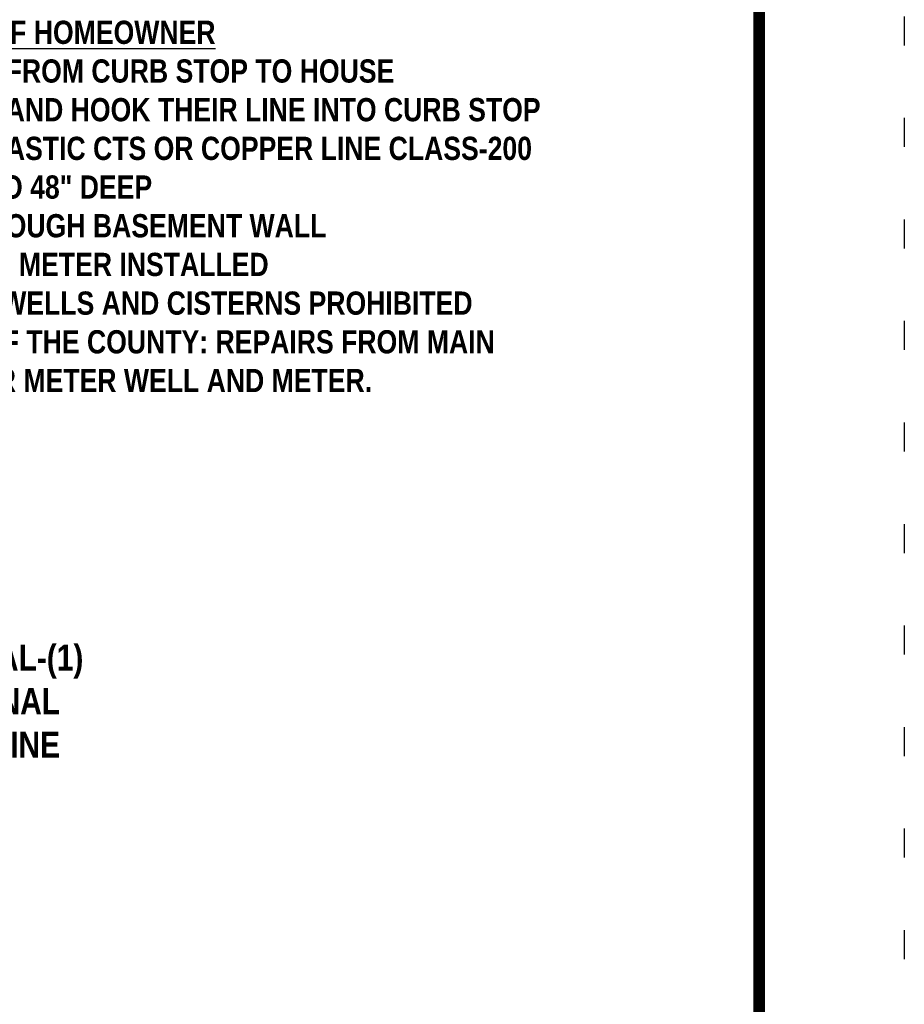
# Model space of a CAD drawing. Header units: feet. Extents: x 0.5 to 9, y 0.5 to 11.5.
# Tile 176 of 177: x 6 to 9, y 3.9 to 7.3. Entities that reach past the tile are written whole.
import ezdxf

# ---------------------------------------------------------------- set-up
doc = ezdxf.new("R2010")
doc.units = ezdxf.units.FT
doc.header["$MEASUREMENT"] = 0
doc.linetypes.add('DOT2', pattern=[0.125, 0, -0.125])
doc.layers.get('DEFPOINTS').update_dxf_attribs({"linetype": 'CONTINUOUS'})
doc.layers.add('BORDER', color=7, linetype='CONTINUOUS')
doc.layers.add('DIMENSIONS', color=7, linetype='CONTINUOUS')
doc.styles.add('TECHNICAL', font='techb___.ttf')
doc.dimstyles.get("Standard").update_dxf_attribs({"dimtxt": 0.18, "dimasz": 0.18, "dimexe": 0.18, "dimexo": 0.0625, "dimgap": 0.09, "dimtad": 0, "dimtih": 1, "dimtoh": 1, "dimdec": 4, "dimzin": 0, "dimdsep": 46, "dimtxsty": 'Standard', "dimcen": 0.09, "dimadec": 0, "dimazin": 0, "dimtfac": 1, "dimtdec": 4, "dimtofl": 0, "dimtmove": 0, "dimatfit": 3, "dimfxl": 1, "dimtolj": 1, "dimtzin": 0, "dimarcsym": 0})

msp = doc.modelspace()

# ---------------------------------------------------------------- linework, layer by layer
at = {"layer": 'BORDER', "const_width": 0.04}
msp.add_lwpolyline([(1, 1), (1, 11), (8.5, 11), (8.5, 1)], close=True, dxfattribs=at)
at = {"layer": 'DEFPOINTS', "linetype": 'DOT2', "ltscale": 2}
msp.add_lwpolyline([(0.5, 0.5), (0.5, 11.5), (9, 11.5), (9, 0.5)], close=True, dxfattribs=at)

# ---------------------------------------------------------------- texts
at = {"layer": 'DIMENSIONS', "color": 0, "insert": (5.05933, 7.28517), "char_height": 0.08, "width": 3.7335, "attachment_point": 1, "style": 'TECHNICAL'}
msp.add_mtext('\\LRESPONSIBILITY OF HOMEOWNER\\P\\l*INSTALLING LINE FROM CURB STOP TO HOUSE\\P*REMOVE PIGTAIL AND HOOK THEIR LINE INTO CURB STOP\\P*USE 3/4" OR 1" PLASTIC CTS OR COPPER LINE CLASS-200\\P*WATERLINE 36" TO 48" DEEP\\P*SLEEVE PIPE THROUGH BASEMENT WALL\\P*CALL US TO HAVE METER INSTALLED\\P*CONNECTING TO WELLS AND CISTERNS PROHIBITED\\P*REPONSIBILITY OF THE COUNTY: REPAIRS FROM MAIN  \\P TO CURB STOP OR METER WELL AND METER.', dxfattribs=at)
at = {"layer": 'DIMENSIONS', "color": 7, "insert": (5.47912, 5.13447), "char_height": 0.09, "attachment_point": 1, "style": 'TECHNICAL'}
msp.add_mtext('OPTIONAL-(1)\\PHORIZONAL \\PWATERLINE', dxfattribs=at)

# ---------------------------------------------------------------- leaders
at = {"layer": 'DIMENSIONS', "path_type": 1, "annotation_type": 0, "has_hookline": 1, "hookline_direction": 0, "text_width": 0.77711}
msp.add_leader([(5.00432, 4.65658), (5.07928, 4.82639), (5.13925, 4.89632), (5.21421, 4.94626), (5.32415, 4.97623), (5.43412, 4.9512)], dimstyle='Standard', override={"dimscale": 0.5, "dimtxsty": 'TECHNICAL', "dimclrt": 7}, dxfattribs=at)

doc.saveas('drawing.dxf')
